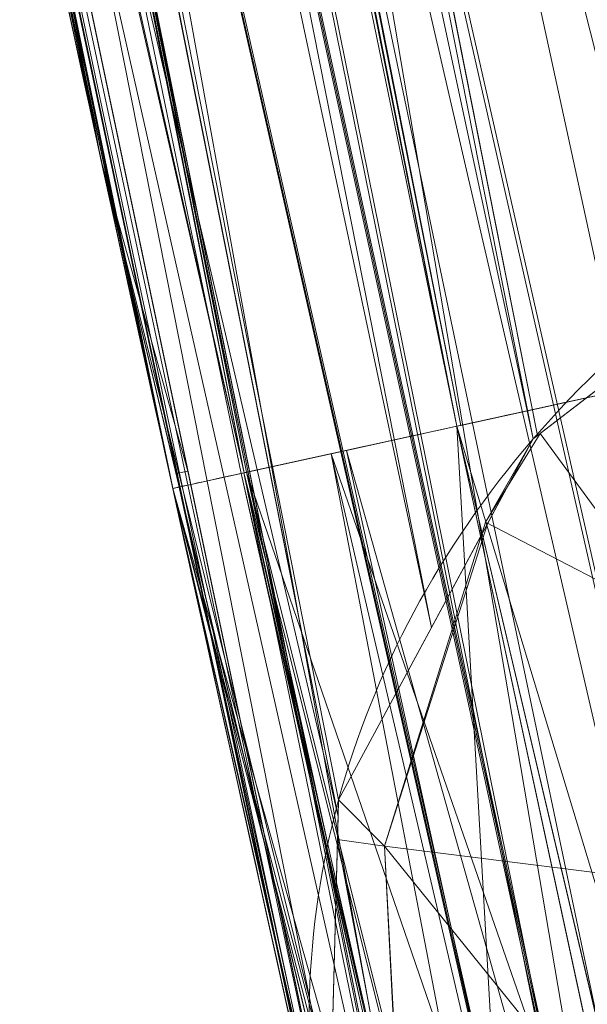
# Model space of a CAD drawing. Header units: millimetres. Extents: x -72 to 72, y -145 to 145.
# Tile 138 of 256: x -56.213 to -56.049, y -12.451 to -12.166. Entities that reach past the tile are written whole.
import ezdxf

# ---------------------------------------------------------------- set-up
doc = ezdxf.new("R2010")
doc.units = ezdxf.units.MM
doc.layers.add('1', color=7, linetype='CONTINUOUS')

msp = doc.modelspace()

# ---------------------------------------------------------------- linework, layer by layer
at = {"layer": '1', "color": 163, "linetype": 'Continuous', "lineweight": 13, "extrusion": (0, 0, -1)}
for centre, radius in [((0, 2.781752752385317e-14, 144.004626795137), 61.0180546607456), ((-5.6843418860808e-14, -1.73472347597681e-14, 147), 60.9142135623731), ((3.46944695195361e-15, 0, 145), 60), ((-5.6843418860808e-14, -1.73472347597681e-14, 146), 59.50000000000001), ((0, -8.448341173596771e-14, 124.369789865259), 56.3952855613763)]:
    msp.add_circle(centre, radius, dxfattribs=at)
at = {"layer": '1', "color": 163, "linetype": 'Continuous', "lineweight": 13}
for centre, radius in [((0, -2.03130073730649e-13, -145), 60.4433756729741), ((5.6843418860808e-14, -1.73472347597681e-14, -146.707106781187), 60.20710678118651), ((-3.46944695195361e-15, 0, -146), 60)]:
    msp.add_circle(centre, radius, dxfattribs=at)
msp.add_arc((0, 1.973953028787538e-14, -142.505083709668), 63.56377365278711, 189.6208549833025, 222.2786899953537, dxfattribs=at)
at = {"layer": '1', "color": 163, "linetype": 'Continuous', "lineweight": 13, "extrusion": (0.105306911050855, -0.47263336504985, -0.8749446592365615)}
msp.add_arc((-57.20000000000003, -15.41882245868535, 27.86034200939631), 0.3, 179.9999999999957, 279.020010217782, dxfattribs=at)
at = {"layer": '1', "color": 163, "linetype": 'Continuous', "lineweight": 13, "extrusion": (0.2139366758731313, -0.9768475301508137, 3.942854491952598e-05)}
msp.add_arc((-57.19999881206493, 0.2105319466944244, 0.0001013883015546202), 0.3, 92.0469271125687, 179.9999999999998, dxfattribs=at)
at = {"layer": '1', "color": 163, "linetype": 'Continuous', "lineweight": 13, "extrusion": (-0.2139366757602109, 0.9768475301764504, 3.940607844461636e-05)}
msp.add_arc((57.19999881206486, -0.2105319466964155, -0.0001013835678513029), 0.3, 272.0469276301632, 0, dxfattribs=at)
at = {"layer": '1', "color": 163, "linetype": 'Continuous', "lineweight": 13, "extrusion": (-0.2139366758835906, 0.9768475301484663, -3.942995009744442e-05)}
msp.add_arc((57.19999881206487, 5.789479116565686, -0.0003213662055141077), 0.3, 7.898992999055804e-19, 87.95307216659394, dxfattribs=at)
at = {"layer": '1', "color": 163, "linetype": 'Continuous', "lineweight": 13, "extrusion": (-0.213936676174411, 0.9768475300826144, 3.948342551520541e-05)}
msp.add_arc((57.19999881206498, 5.368415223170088, 0.0001188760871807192), 0.3, 272.0469276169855, 0, dxfattribs=at)
at = {"layer": '1', "color": 163, "linetype": 'Continuous', "lineweight": 13}
for points, knots in [([(-56.0092195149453, 7.430836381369, -40.1881047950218), (-56.38767568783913, 4.578259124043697, -40.18600039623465), (-56.64075283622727, 0.1337488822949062, -40.18517426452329), (-56.24041456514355, -6.020940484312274, -40.18873368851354), (-55.54351012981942, -10.71621283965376, -40.19373372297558), (-54.41900416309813, -15.45484477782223, -40.20106422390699), (-52.84662861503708, -20.19210887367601, -40.21072519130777), (-50.80930273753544, -24.8840909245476, -40.2227166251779), (-48.29613211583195, -29.47758556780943, -40.23703852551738), (-45.29549098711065, -33.91822466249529, -40.25369089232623), (-41.8019172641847, -38.14185204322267, -40.27267372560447), (-37.82569878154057, -42.09225020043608, -40.29398702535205), (-33.38333123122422, -45.70420284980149, -40.31763079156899), (-28.49088723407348, -48.91009564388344, -40.34360502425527), (-21.41016006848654, -52.54962415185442, -40.38134462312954), (-15.5376816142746, -54.48108172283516, -40.41314502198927), (-11.445770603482, -55.3284003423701, -40.43589893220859)], [0, 0, 0, 0, 0.125, 0.1875, 0.25, 0.3125, 0.375, 0.4375, 0.5, 0.5625, 0.625, 0.6875, 0.75, 0.8125, 0.875, 1, 1, 1, 1]), ([(-55.79206164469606, 7.398561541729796, -43.18008904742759), (-56.02458079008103, 5.645469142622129, -43.17850631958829), (-56.32216527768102, 2.145282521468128, -43.17631762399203), (-56.2774919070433, -3.083071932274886, -43.17589833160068), (-55.74469622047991, -8.317168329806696, -43.17832533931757), (-54.72088675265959, -13.50770784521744, -43.18361554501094), (-53.47375240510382, -17.70598476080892, -43.19032117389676), (-52.24993602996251, -20.97159237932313, -43.1970039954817), (-51.21943771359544, -23.37545791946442, -43.20267281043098), (-50.07211843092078, -25.74001208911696, -43.20902270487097), (-48.38893654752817, -28.83185243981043, -43.21838366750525), (-46.01474015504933, -32.54916112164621, -43.23166013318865), (-42.79579392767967, -36.67874397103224, -43.24974804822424), (-39.80590965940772, -39.8550863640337, -43.26661311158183), (-37.22554922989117, -42.23774127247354, -43.28120343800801), (-35.20249638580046, -43.93723232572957, -43.29265772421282), (-33.10278230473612, -45.54055131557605, -43.30455868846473), (-30.93842460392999, -47.03880768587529, -43.31683624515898), (-28.72004833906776, -48.42495516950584, -43.32942842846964), (-25.67962645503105, -50.13475593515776, -43.34669906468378), (-22.51737436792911, -51.63244938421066, -43.36467929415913), (-19.23182754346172, -52.91446779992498, -43.3833775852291), (-15.89144214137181, -54.03891938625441, -43.40239509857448), (-13.34178061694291, -54.70350458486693, -43.41691632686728), (-11.6398303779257, -55.06359028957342, -43.42660953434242)], [0, 0, 0, 0, 0.0625, 0.125, 0.1875, 0.25, 0.3125, 0.34375, 0.375, 0.40625, 0.4375, 0.5, 0.5625, 0.625, 0.65625, 0.6875, 0.71875, 0.75, 0.78125, 0.8125, 0.875, 0.90625, 0.9375, 1, 1, 1, 1]), ([(-56.50000000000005, -4.895578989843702e-16, -15.81462433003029), (-56.49999999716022, -0.967056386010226, -15.8120534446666), (-56.45043392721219, -2.918040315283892, -15.80691167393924), (-56.14086936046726, -6.892608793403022, -15.79662813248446), (-55.33779639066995, -11.96000647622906, -15.78377370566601), (-53.65336816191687, -18.09517495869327, -15.76834839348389), (-51.21658996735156, -24.15893938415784, -15.75292308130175), (-48.02467232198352, -30.0154777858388, -15.73749776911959), (-44.10762326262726, -35.52636955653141, -15.72207245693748), (-39.52881410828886, -40.56063158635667, -15.70664714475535), (-36.0977595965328, -43.52332059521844, -15.69636360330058), (-34.30725113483, -44.89167162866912, -15.6912218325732)], [0, 0, 0, 0, 0.0625, 0.125, 0.25, 0.375, 0.5, 0.625, 0.75, 0.875, 1, 1, 1, 1]), ([(-55.8414248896, -12.1763711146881, -31.985875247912), (-55.9303429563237, -11.7772756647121, -31.2470651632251), (-56.0148213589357, -11.3779500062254, -30.5078318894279), (-56.1825081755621, -10.5413332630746, -28.9590886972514), (-56.264852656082, -10.1039901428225, -28.1494829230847), (-56.34197740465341, -9.66644520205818, -27.3395064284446)], [0, 0, 0, 0, 0.477542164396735, 0.477542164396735, 1, 1, 1, 1]), ([(-56.3617853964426, -9.818594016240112, 10.5102567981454), (-56.30599906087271, -10.1388887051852, 10.5102666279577), (-56.2474804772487, -10.4587195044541, 10.5102770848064), (-56.0680374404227, -11.3943333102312, 10.510309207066), (-55.9396766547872, -12.0087885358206, 10.5103320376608), (-55.66285526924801, -13.232960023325, 10.5103807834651), (-55.5143530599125, -13.8428408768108, 10.5104068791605), (-55.3558791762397, -14.4500521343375, 10.5104355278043), (-55.3558741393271, -14.4500714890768, 10.5104355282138), (-55.3558690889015, -14.450090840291, 10.5104355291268)], [0, 0, 0, 0, 0.205725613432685, 0.205725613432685, 0.602862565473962, 0.602862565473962, 0.999987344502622, 0.999987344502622, 1, 1, 1, 1]), ([(-55.8861275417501, -12.2395494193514, 5.06860665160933), (-55.8861318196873, -12.2395298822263, 5.068606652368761), (-55.8861360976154, -12.2395103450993, 5.068606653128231), (-55.974749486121, -11.8348153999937, 5.06862238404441), (-56.058969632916, -11.4291539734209, 5.06863719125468), (-56.2173997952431, -10.6221164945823, 5.0686650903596), (-56.2917466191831, -10.2207185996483, 5.06867816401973), (-56.3617853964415, -9.8185940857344, 5.06869041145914)], [0, 0, 0, 0, 2.43172753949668e-05, 2.43172753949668e-05, 0.503711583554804, 0.503711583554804, 1, 1, 1, 1]), ([(-55.6356723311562, -14.523145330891, 10.2106306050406), (-55.7949781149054, -13.9128715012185, 10.2106008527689), (-55.94426428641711, -13.2998938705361, 10.210573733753), (-56.2225419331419, -12.0695239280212, 10.2105230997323), (-56.3515758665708, -11.4519662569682, 10.2104994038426), (-56.5319599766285, -10.5116264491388, 10.2104660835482), (-56.5907855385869, -10.1901793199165, 10.2104552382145), (-56.6468644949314, -9.86826577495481, 10.2104450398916)], [0, 0, 0, 0, 0.397137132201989, 0.397137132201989, 0.79427391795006, 0.79427391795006, 1, 1, 1, 1]), ([(-56.6468644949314, -9.86826577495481, 5.36850216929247), (-56.5764583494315, -10.2724225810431, 5.36848945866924), (-56.5017215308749, -10.6758488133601, 5.36847589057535), (-56.34245656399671, -11.4869824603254, 5.3684469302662), (-56.2577904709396, -11.8947117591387, 5.36843155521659), (-56.16871194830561, -12.3014495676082, 5.36841522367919)], [0, 0, 0, 0, 0.496289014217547, 0.496289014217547, 1, 1, 1, 1]), ([(-56.6269525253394, -9.981895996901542, -27.1962377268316), (-56.6242342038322, -9.99731694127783, -27.2246358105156), (-56.6215094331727, -10.0127376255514, -27.2530334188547), (-56.5436119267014, -10.4525453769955, -28.0629514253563), (-56.4635587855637, -10.8767410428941, -28.8441220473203), (-56.2980803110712, -11.7023038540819, -30.3644291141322), (-56.2131587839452, -12.103706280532, -31.1036302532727), (-56.123774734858, -12.5048754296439, -31.8424047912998)], [0, 0, 0, 0, 0.0183179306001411, 0.0183179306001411, 0.522455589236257, 0.522455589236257, 1, 1, 1, 1]), ([(-56.3247321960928, -10.0290087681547, 0.51026323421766), (-56.3247286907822, -10.0290284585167, 0.510263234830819), (-56.3247251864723, -10.0290481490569, 0.5102632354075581), (-56.2917955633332, -10.2140224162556, 0.510268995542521), (-56.2579580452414, -10.398817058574, 0.510274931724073), (-56.1884610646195, -10.7680792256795, 0.5102871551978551), (-56.15280069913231, -10.9525512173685, 0.510293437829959), (-56.04315626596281, -11.5051278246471, 0.510312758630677), (-55.9664512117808, -11.8727133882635, 0.510326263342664), (-55.8861360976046, -12.2395103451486, 0.5103405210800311), (-55.8861318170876, -12.2395298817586, 0.51034052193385), (-55.8861275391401, -12.2395494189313, 0.510340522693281)], [0, 0, 0, 0, 2.66217371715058e-05, 2.66217371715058e-05, 0.250087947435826, 0.250087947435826, 0.500175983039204, 0.500175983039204, 0.99997337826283, 0.99997337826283, 1, 1, 1, 1]), ([(-55.88612754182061, -12.2395494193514, -0.510340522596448), (-55.8861318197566, -12.2395298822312, -0.510340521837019), (-55.8861360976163, -12.2395103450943, -0.510340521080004), (-55.9263233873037, -12.0559760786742, -0.510333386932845), (-55.9656032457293, -11.8722612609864, -0.510326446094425), (-56.0423551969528, -11.5044386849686, -0.510312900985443), (-56.07982802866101, -11.320326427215, -0.5103062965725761), (-56.1894645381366, -10.7677482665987, -0.510286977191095), (-56.2589146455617, -10.3987230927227, -0.510274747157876), (-56.3247251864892, -10.0290481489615, -0.510263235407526), (-56.3247286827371, -10.0290284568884, -0.510263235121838), (-56.32473218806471, -10.029008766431, -0.510263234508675)], [0, 0, 0, 0, 2.66217368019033e-05, 2.66217368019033e-05, 0.25008796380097, 0.25008796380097, 0.500175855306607, 0.500175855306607, 0.999973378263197, 0.999973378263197, 1, 1, 1, 1]), ([(-56.6096169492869, -10.0797437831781, -0.210451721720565), (-56.5434616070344, -10.4512869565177, -0.210463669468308), (-56.4736436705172, -10.8221965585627, -0.210476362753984), (-56.3634281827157, -11.3775856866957, -0.210496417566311), (-56.3257588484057, -11.5626276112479, -0.210503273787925), (-56.24860031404, -11.9323269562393, -0.210517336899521), (-56.2091101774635, -12.1169888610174, -0.210524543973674), (-56.1687119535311, -12.3014495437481, -0.210531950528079)], [0, 0, 0, 0, 0.499824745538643, 0.499824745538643, 0.749912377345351, 0.749912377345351, 1, 1, 1, 1]), ([(-56.1687119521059, -12.3014495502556, 0.210531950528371), (-56.24944863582, -11.9328010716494, 0.210517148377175), (-56.3265602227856, -11.5633399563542, 0.210503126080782), (-56.4367835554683, -11.0079529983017, 0.210483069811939), (-56.4726309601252, -10.8225491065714, 0.210476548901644), (-56.5424962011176, -10.4514014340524, 0.210463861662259), (-56.5765147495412, -10.2656531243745, 0.21045770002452), (-56.6096169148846, -10.0797439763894, 0.210451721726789)], [0, 0, 0, 0, 0.499823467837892, 0.499823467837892, 0.749911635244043, 0.749911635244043, 1, 1, 1, 1]), ([(-56.1192458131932, -12.5251846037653, -28.055388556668), (-56.2098262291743, -12.1193379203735, -27.293437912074), (-56.2958366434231, -11.7132605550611, -26.5310532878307), (-56.4580862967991, -10.9042741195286, -25.01223075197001), (-56.534406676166, -10.5013575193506, -24.2557787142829), (-56.6063148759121, -10.0982729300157, -23.4990100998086)], [0, 0, 0, 0, 0.502198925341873, 0.502198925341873, 1, 1, 1, 1]), ([(-56.3214474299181, -10.3109203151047, -23.3594098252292), (-56.2499146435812, -10.7119172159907, -24.1162076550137), (-56.1739925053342, -11.112748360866, -24.8726914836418), (-56.0125893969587, -11.9175478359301, -26.3915783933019), (-55.9270277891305, -12.3215235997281, -27.1539954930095), (-55.8369195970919, -12.7252717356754, -27.9159821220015)], [0, 0, 0, 0, 0.497802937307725, 0.497802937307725, 1, 1, 1, 1]), ([(-56.17449409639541, -10.8390903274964, 6.08923676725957), (-56.1668943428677, -10.8784838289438, 6.08923810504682), (-56.1592531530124, -10.9178693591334, 6.08923945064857), (-56.1237083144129, -11.1000556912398, 6.08924571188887), (-56.0953011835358, -11.2427593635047, 6.08925072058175), (-56.0373997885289, -11.5279438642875, 6.0892609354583), (-56.0079051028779, -11.6704267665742, 6.08926614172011), (-55.94783449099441, -11.9551418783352, 6.08927675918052), (-55.9172582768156, -12.0973761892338, 6.08928217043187), (-55.8861360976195, -12.2395103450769, 6.08928769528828), (-55.88613182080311, -12.2395298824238, 6.08928769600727), (-55.88612754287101, -12.2395494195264, 6.0892876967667)], [0, 0, 0, 0, 0.084174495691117, 0.084174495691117, 0.389449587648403, 0.389449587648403, 0.694724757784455, 0.694724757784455, 0.999958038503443, 0.999958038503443, 1, 1, 1, 1]), ([(-55.355869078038, -14.4500908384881, 9.4895644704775), (-55.3558741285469, -14.450071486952, 9.4895644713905), (-55.3558791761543, -14.4500521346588, 9.489564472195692), (-55.4964356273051, -13.9114935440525, 9.48958988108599), (-55.6291457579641, -13.3708465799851, 9.489613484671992), (-55.8787068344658, -12.2860059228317, 9.48965778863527), (-55.99558627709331, -11.7416973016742, 9.48967858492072), (-56.1282027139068, -11.0770101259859, 9.48970216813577), (-56.1515374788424, -10.9580864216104, 9.48970631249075), (-56.1744940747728, -10.8390903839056, 9.48971037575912)], [0, 0, 0, 0, 1.62025511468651e-05, 1.62025511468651e-05, 0.450915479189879, 0.450915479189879, 0.901830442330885, 0.901830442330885, 1, 1, 1, 1]), ([(-56.1687119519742, -12.3014495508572, 5.78947912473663), (-56.1999974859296, -12.1585979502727, 5.78947338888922), (-56.2307383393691, -12.0156259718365, 5.789467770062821), (-56.2911281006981, -11.7294537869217, 5.78945674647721), (-56.32077744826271, -11.5862514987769, 5.78945134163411), (-56.3789824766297, -11.299626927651, 5.78944073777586), (-56.4075385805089, -11.1562025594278, 5.789435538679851), (-56.4432698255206, -10.9730960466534, 5.78942903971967), (-56.4509510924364, -10.9335115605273, 5.78942764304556), (-56.4585907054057, -10.893919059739, 5.78942625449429)], [0, 0, 0, 0, 0.305275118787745, 0.305275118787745, 0.610550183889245, 0.610550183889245, 0.91582540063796, 0.91582540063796, 1, 1, 1, 1]), ([(-56.4585906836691, -10.89391917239, 9.78952088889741), (-56.4355136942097, -11.0135162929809, 9.789516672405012), (-56.4120565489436, -11.1330406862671, 9.78951237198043), (-56.2787447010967, -11.8010844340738, 9.78948789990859), (-56.1612523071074, -12.3481410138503, 9.78946631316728), (-55.9103778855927, -13.4384762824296, 9.78942030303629), (-55.7769666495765, -13.9818704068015, 9.78939578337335), (-55.6356723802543, -14.5231451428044, 9.78936939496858)], [0, 0, 0, 0, 0.0981696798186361, 0.0981696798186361, 0.549084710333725, 0.549084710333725, 1, 1, 1, 1]), ([(-55.5799892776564, -14.7348089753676, 3.36842169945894), (-55.57998927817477, -14.73480897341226, 3.44896475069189), (-55.58213822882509, -14.72671483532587, 3.610062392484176), (-55.59504974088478, -14.67792821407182, 3.928739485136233), (-55.62711874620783, -14.55628056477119, 4.313528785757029), (-55.68686239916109, -14.3265224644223, 4.737097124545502), (-55.76506072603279, -14.01960889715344, 5.105300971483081), (-55.85726847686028, -13.64806441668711, 5.403934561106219), (-55.958544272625, -13.22732468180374, 5.624153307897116), (-56.06394974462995, -12.77323273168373, 5.759072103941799), (-56.13424524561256, -12.45882653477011, 5.78948544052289), (-56.16871195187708, -12.3014495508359, 5.78947912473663)], [0, 0, 0, 0, 0.0625, 0.125, 0.25, 0.375, 0.5, 0.625, 0.75, 0.875, 1, 1, 1, 1])]:
    msp.add_open_spline(points, degree=3, knots=knots, dxfattribs=at)
for points in [[(-56.16871195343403, -12.30144954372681, -0.210531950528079), (-56.13424677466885, -12.45881955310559, -0.2105382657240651), (-56.06393706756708, -12.7732880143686, -0.180447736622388), (-55.95849214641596, -13.2275418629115, -0.04594535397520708), (-55.85730076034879, -13.64793291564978, 0.1749594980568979), (-55.76511267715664, -14.0194006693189, 0.4737531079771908), (-55.68686450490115, -14.3265154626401, 0.8417527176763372), (-55.62693945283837, -14.55691206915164, 1.265050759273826), (-55.58895324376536, -14.70116429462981, 1.72744352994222), (-55.57998927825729, -14.734808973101, 2.04937074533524), (-55.57998927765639, -14.7348089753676, 2.210525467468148)], [(-55.69048998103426, -14.31150069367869, 2.210525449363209), (-55.69048998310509, -14.31150068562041, 2.077375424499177), (-55.69661498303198, -14.28779279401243, 1.810386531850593), (-55.72572088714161, -14.17394982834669, 1.426030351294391), (-55.77520970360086, -13.97833214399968, 1.078502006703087), (-55.8394202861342, -13.71997054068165, 0.7776281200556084), (-55.91347123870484, -13.4153084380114, 0.526864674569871), (-55.99550015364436, -13.06912800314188, 0.3403165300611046), (-56.08217653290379, -12.69206884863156, 0.2328175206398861), (-56.14022436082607, -12.43152554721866, 0.2105371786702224), (-56.16871195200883, -12.30144955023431, 0.2105319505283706)], [(-56.1687119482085, -12.3014495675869, 5.36841522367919), (-56.14022396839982, -12.43152733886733, 5.368409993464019), (-56.08217565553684, -12.6920727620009, 5.34612139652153), (-55.99549911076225, -13.06913242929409, 5.238605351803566), (-55.91346903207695, -13.41531781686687, 5.05206129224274), (-55.83940895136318, -13.72001696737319, 4.801338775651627), (-55.77518902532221, -13.97841473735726, 4.500489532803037), (-55.72570426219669, -14.1740149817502, 4.152941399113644), (-55.69661023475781, -14.28781123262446, 3.768566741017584), (-55.69048998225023, -14.31150068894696, 3.50157280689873), (-55.69048998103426, -14.3115006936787, 3.36842170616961)]]:
    msp.add_open_spline(points, degree=3, dxfattribs=at)
for points in [[(-56.89024180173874, 41.52245447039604, -163.0000025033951), (-52.44118720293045, 40.07687047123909, -163.0000025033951), (-55.84102869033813, -40.98785668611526, -163.0000025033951), (-62.30000033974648, 2.306488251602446e-14, -163.0000025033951)], [(-64.80000168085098, 5.467848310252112e-15, -146.9999998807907), (-70.21337002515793, -46.85711488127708, -146.9999998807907), (-58.95090475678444, -45.68128287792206, -146.9999998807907), (-56.01524189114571, -43.03799942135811, -146.9999998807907)], [(-55.64790219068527, -24.7760433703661, -146.9999998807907), (-60.91421470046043, -1.734723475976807e-14, -146.9999998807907), (-64.80000168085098, 5.467848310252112e-15, -146.9999998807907), (-56.01524189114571, -43.03799942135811, -146.9999998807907)], [(-62.30000033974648, 2.306488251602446e-14, -163.0000025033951), (-55.84102869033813, -40.98785668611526, -163.0000025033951), (-59.62562188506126, -43.73752325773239, -163.0000025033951)], [(-57.48506635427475, -18.67802999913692, -144.9999958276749), (-60.11226028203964, -6.318053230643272, -144.9999958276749), (-59.99999865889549, 0, -144.9999958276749), (-54.8127256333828, -24.40419793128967, -144.9999958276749)], [(-58.68885666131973, -12.47470173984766, -145.9999978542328), (-59.99999865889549, 7.347880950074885e-15, -145.9999978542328), (-59.50000137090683, -1.734723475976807e-14, -145.9999978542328), (-54.35595288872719, -24.20083060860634, -145.9999978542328)], [(-56.24181032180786, -5.365746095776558, -22.88472279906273), (-55.11743575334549, -12.42248341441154, -15.78262820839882), (-56.49749934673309, 7.885715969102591e-07, -15.81462472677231)], [(-51.48215219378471, -16.72756485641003, -123.8834485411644), (-54.13153767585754, -7.864786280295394e-14, -123.8834485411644), (-56.3952848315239, -7.767609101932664e-14, -124.3697926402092), (-53.63510549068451, -17.42710173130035, -124.3697926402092)], [(-56.27178400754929, -5.040970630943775, -40.18835723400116), (-56.07477203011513, -4.807965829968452, -43.17685589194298), (-54.33730408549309, -13.60801607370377, -43.18582639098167)], [(-51.38519778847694, -12.16170284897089, -59.45028364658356), (-54.47616055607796, -12.90471851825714, -43.18511113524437), (-56.07477203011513, -4.807965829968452, -43.17685589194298)], [(-54.33730408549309, -13.60801607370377, -43.18582639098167), (-54.59417030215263, -13.67709878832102, -40.1996448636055), (-56.27178400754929, -5.040970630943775, -40.18835723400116)], [(-55.16273528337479, -12.21966464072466, -32.4372909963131), (-56.27178400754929, -5.040970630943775, -40.18835723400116), (-54.59772050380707, -13.65883089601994, -40.19961878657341)], [(-55.16273528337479, -12.21966464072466, -32.4372909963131), (-55.21120131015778, -11.99872698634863, -32.32570737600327), (-56.27178400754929, -5.040970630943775, -40.18835723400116)], [(-56.24181032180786, -5.365746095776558, -22.88472279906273), (-56.22386187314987, -5.578945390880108, -22.92514778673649), (-55.11743575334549, -12.42248341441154, -15.78262820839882)], [(-56.22386187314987, -5.578945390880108, -22.92514778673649), (-56.20298534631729, -5.785536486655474, -23.06053973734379), (-55.11743575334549, -12.42248341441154, -15.78262820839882)], [(-56.02574348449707, -7.305010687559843, -22.93330803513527), (-55.11743575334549, -12.42248341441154, -15.78262820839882), (-56.20298534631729, -5.785536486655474, -23.06053973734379)], [(-56.46350607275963, -9.698244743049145, -27.33390033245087), (-56.45572021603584, -9.696207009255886, -27.33425982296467), (-55.95709383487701, -12.20844779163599, -31.98247030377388)], [(-56.10616877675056, -10.92206314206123, -29.66389432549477), (-55.95709383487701, -12.20844779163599, -31.98247030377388), (-56.45572021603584, -9.696207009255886, -27.33425982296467)], [(-56.01019784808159, -12.24531233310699, -31.96894749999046), (-56.50816112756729, -9.73116047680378, -27.320371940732), (-56.46350607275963, -9.698244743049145, -27.33390033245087)], [(-55.95709383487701, -12.20844779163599, -31.98247030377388), (-55.96530809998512, -12.2107258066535, -31.98222815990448), (-56.46350607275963, -9.698244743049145, -27.33390033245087)], [(-55.96530809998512, -12.2107258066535, -31.98222815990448), (-56.01019784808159, -12.24531233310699, -31.96894749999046), (-56.46350607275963, -9.698244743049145, -27.33390033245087)], [(-56.56060576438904, -9.769815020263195, -27.30448544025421), (-56.50816112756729, -9.73116047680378, -27.320371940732), (-56.01019784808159, -12.24531233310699, -31.96894749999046)], [(-56.59196153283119, -9.822999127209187, -27.27874182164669), (-56.56184256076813, -9.770726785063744, -27.30410918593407), (-56.06450140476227, -12.28715013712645, -31.9528840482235)], [(-56.56184256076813, -9.770726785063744, -27.30410918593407), (-56.56060576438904, -9.769815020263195, -27.30448544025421), (-56.06324970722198, -12.28618528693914, -31.95325285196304)], [(-56.06324970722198, -12.28618528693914, -31.95325285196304), (-56.06450140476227, -12.28715013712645, -31.9528840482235), (-56.56184256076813, -9.770726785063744, -27.30410918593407)], [(-56.01019784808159, -12.24531233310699, -31.96894749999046), (-56.06324970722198, -12.28618528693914, -31.95325285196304), (-56.56060576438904, -9.769815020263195, -27.30448544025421)], [(-55.53851276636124, -9.792938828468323, -124.3697926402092), (-63.04597854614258, -11.36612799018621, -124.5216652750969), (-63.58210742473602, -22.15305902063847, -124.5606690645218)], [(-63.58210742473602, -22.15305902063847, -124.5606690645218), (-48.8397516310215, -28.19764241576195, -124.3697926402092), (-55.53851276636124, -9.792938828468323, -124.3697926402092)], [(-56.61971494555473, -9.871158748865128, -27.25536748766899), (-56.59196153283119, -9.822999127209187, -27.27874182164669), (-56.09387159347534, -12.34166882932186, -31.9269672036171)], [(-56.06450140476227, -12.28715013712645, -31.9528840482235), (-56.09387159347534, -12.34166882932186, -31.9269672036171), (-56.59196153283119, -9.822999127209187, -27.27874182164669)], [(-56.47163465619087, -9.837730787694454, 5.09448628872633), (-56.46549910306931, -9.83666256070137, 5.093045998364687), (-55.98894134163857, -12.2620677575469, 5.092985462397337), (-55.99502101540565, -12.26339861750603, 5.094426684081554)], [(-55.46369776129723, -14.4782392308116, 10.48458833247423), (-55.45962229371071, -14.47717659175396, 10.48556435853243), (-56.46748095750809, -9.837007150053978, 10.48543676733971), (-56.47163465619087, -9.837730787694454, 10.48446074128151)], [(-55.90679123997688, -12.14480027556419, 10.5103375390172), (-56.46748095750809, -9.837007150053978, 10.48543676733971), (-55.45962229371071, -14.47717659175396, 10.48556435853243)], [(-55.98894134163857, -12.2620677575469, 5.092985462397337), (-56.46549910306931, -9.83666256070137, 5.093045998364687), (-56.13700672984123, -11.03163603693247, 5.068650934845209)], [(-56.47163465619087, -9.837730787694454, 10.48446074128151), (-56.56396970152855, -9.853818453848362, 10.41878666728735), (-55.46369776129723, -14.4782392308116, 10.48458833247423)], [(-56.56281858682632, -9.85361821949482, 5.159341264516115), (-56.47163465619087, -9.837730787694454, 5.09448628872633), (-55.99502101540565, -12.26339861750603, 5.094426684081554)], [(-55.55432289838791, -14.5018994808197, 10.41890308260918), (-56.56396970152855, -9.853818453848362, 10.41878666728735), (-56.6253587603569, -9.864515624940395, 10.32279059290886)], [(-56.6253587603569, -9.864515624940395, 5.25615643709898), (-56.56396970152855, -9.853818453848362, 5.160160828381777), (-56.08654767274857, -12.2834462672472, 5.160105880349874), (-56.14739656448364, -12.29677628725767, 5.256090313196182)], [(-56.56396970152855, -9.853818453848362, 5.160160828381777), (-56.56281858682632, -9.85361821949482, 5.159341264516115), (-56.08540773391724, -12.2831966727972, 5.1592867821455), (-56.08654767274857, -12.2834462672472, 5.160105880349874)], [(-56.56396970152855, -9.853818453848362, 10.41878666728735), (-55.55432289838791, -14.5018994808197, 10.41890308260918), (-55.46369776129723, -14.4782392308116, 10.48458833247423)], [(-55.99502101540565, -12.26339861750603, 5.094426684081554), (-56.08540773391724, -12.2831966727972, 5.1592867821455), (-56.56281858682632, -9.85361821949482, 5.159341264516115)], [(-56.62617087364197, -9.864657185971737, 10.31854283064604), (-56.64686486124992, -9.868266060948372, 10.21044515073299), (-56.18948489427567, -12.20622006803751, 10.21052896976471)], [(-56.6253587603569, -9.864515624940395, 10.32279059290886), (-56.62617087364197, -9.864657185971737, 10.31854283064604), (-55.61456829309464, -14.51763045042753, 10.3229321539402)], [(-55.61536550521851, -14.51783906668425, 10.31868997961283), (-56.62617087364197, -9.864657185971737, 10.31854283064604), (-56.18948489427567, -12.20622006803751, 10.21052896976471)], [(-56.62617087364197, -9.864657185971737, 10.31854283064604), (-55.61536550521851, -14.51783906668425, 10.31868997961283), (-55.61456829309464, -14.51763045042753, 10.3229321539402)], [(-56.14739656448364, -12.29677628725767, 5.256090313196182), (-56.62604421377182, -9.864634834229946, 5.259728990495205), (-56.6253587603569, -9.864515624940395, 5.25615643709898)], [(-56.42090737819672, -11.08743529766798, 5.368461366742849), (-56.62604421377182, -9.864634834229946, 5.259728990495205), (-56.14807456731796, -12.29692529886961, 5.259660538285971)], [(-56.14739656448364, -12.29677628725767, 5.256090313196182), (-56.14807456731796, -12.29692529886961, 5.259660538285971), (-56.62604421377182, -9.864634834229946, 5.259728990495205)], [(-56.6253587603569, -9.864515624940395, 10.32279059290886), (-55.61456829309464, -14.51763045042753, 10.3229321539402), (-55.55432289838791, -14.5018994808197, 10.41890308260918)], [(-56.18948489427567, -12.20622006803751, 10.21052896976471), (-56.64686486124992, -9.868266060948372, 10.21044515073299), (-56.45858868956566, -10.89391857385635, 9.789520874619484)], [(-56.12089857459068, -12.3963849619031, -31.90066292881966), (-56.62000179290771, -9.875590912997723, -27.25300192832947), (-56.61971494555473, -9.871158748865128, -27.25536748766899)], [(-56.09387159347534, -12.34166882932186, -31.9269672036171), (-56.12076818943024, -12.39159889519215, -31.9032333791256), (-56.61971494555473, -9.871158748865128, -27.25536748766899)], [(-56.12076818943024, -12.39159889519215, -31.9032333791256), (-56.12089857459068, -12.3963849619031, -31.90066292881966), (-56.61971494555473, -9.871158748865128, -27.25536748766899)], [(-56.62000179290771, -9.875590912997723, -27.25300192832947), (-56.12089857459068, -12.3963849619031, -31.90066292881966), (-56.38990551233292, -11.24405022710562, -29.52053584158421)], [(-55.99502101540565, -12.26339861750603, 0.4845205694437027), (-55.98894134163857, -12.2620677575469, 0.4859617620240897), (-56.42837658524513, -10.04746370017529, 0.4859058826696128), (-56.4345046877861, -10.04855521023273, 0.4844655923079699)], [(-56.4345046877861, -10.04855521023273, -0.4844655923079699), (-56.42837658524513, -10.04746370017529, -0.4859058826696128), (-55.98894134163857, -12.2620677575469, -0.4859617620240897), (-55.99502101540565, -12.26339861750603, -0.4845205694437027)], [(-56.14140257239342, -11.00922934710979, 0.5102954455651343), (-56.42837658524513, -10.04746370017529, 0.4859058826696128), (-55.98894134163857, -12.2620677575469, 0.4859617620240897)], [(-55.98894134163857, -12.2620677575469, -0.4859617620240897), (-56.42837658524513, -10.04746370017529, -0.4859058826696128), (-56.11631646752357, -11.13642938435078, -0.5102998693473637)], [(-56.4345046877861, -10.04855521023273, 0.4844655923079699), (-56.52562901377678, -10.06478257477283, 0.4196100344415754), (-56.08540773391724, -12.2831966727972, 0.4196605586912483), (-55.99502101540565, -12.26339861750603, 0.4845205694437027)], [(-55.99502101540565, -12.26339861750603, -0.4845205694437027), (-56.08540773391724, -12.2831966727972, -0.4196605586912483), (-56.52562901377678, -10.06478257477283, -0.419610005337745), (-56.4345046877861, -10.04855521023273, -0.4844655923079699)], [(-56.14739656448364, -12.29677628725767, 0.3228569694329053), (-56.08654767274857, -12.2834462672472, 0.418841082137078), (-56.526780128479, -10.06498746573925, 0.4187905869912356), (-56.58812448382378, -10.07591374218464, 0.3227959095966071)], [(-56.58812448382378, -10.07591374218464, -0.3227959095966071), (-56.526780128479, -10.06498746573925, -0.4187905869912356), (-56.08654767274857, -12.2834462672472, -0.418841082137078), (-56.14739656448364, -12.29677628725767, -0.3228569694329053)], [(-56.08654767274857, -12.2834462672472, 0.418841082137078), (-56.08540773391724, -12.2831966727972, 0.4196605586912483), (-56.52562901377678, -10.06478257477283, 0.4196100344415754), (-56.526780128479, -10.06498746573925, 0.4187905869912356)], [(-56.526780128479, -10.06498746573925, -0.4187905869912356), (-56.52562901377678, -10.06478257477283, -0.419610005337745), (-56.08540773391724, -12.2831966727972, -0.4196605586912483), (-56.08654767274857, -12.2834462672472, -0.418841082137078)], [(-56.58812448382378, -10.07591374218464, 0.3227959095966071), (-56.58880993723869, -10.07603574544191, 0.3192233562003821), (-56.14807456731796, -12.29692529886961, 0.3192865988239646)], [(-56.14739656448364, -12.29677628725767, -0.3228569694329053), (-56.58880993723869, -10.07603574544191, -0.3192233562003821), (-56.58812448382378, -10.07591374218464, -0.3227959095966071)], [(-56.14807456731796, -12.29692529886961, 0.3192865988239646), (-56.58880993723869, -10.07603574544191, 0.3192233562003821), (-56.40010163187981, -11.19277719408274, 0.2104897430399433)], [(-56.4001053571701, -11.19275856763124, -0.2104897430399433), (-56.58880993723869, -10.07603574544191, -0.3192233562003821), (-56.14807456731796, -12.29692529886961, -0.3192865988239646)], [(-56.14739656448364, -12.29677628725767, -0.3228569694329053), (-56.14807456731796, -12.29692529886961, -0.3192865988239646), (-56.58880993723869, -10.07603574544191, -0.3192233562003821)], [(-56.58812448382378, -10.07591374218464, 0.3227959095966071), (-56.14807456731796, -12.29692529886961, 0.3192865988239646), (-56.14739656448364, -12.29677628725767, 0.3228569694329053)], [(-56.57403171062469, -10.18104981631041, -23.45209755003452), (-56.08481168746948, -12.60442193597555, -28.00933085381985), (-56.08401075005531, -12.60626222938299, -28.00826169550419)], [(-56.08481168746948, -12.60442193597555, -28.00933085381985), (-56.57403171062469, -10.18104981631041, -23.45209755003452), (-56.37624859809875, -11.31232548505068, -25.77832154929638)], [(-56.57322332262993, -10.18311735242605, -23.45092594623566), (-56.57403171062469, -10.18104981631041, -23.45209755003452), (-56.08401075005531, -12.60626222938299, -28.00826169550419)], [(-56.50923028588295, -10.25175582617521, -23.40850792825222), (-56.57322332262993, -10.18311735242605, -23.45092594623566), (-56.08401075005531, -12.60626222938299, -28.00826169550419)], [(-56.08401075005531, -12.60626222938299, -28.00826169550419), (-56.02005869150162, -12.67101150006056, -27.96638943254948), (-56.50923028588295, -10.25175582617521, -23.40850792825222)], [(-56.02005869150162, -12.67101150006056, -27.96638943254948), (-56.01900070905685, -12.67152093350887, -27.96599455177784), (-56.5081462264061, -10.25230437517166, -23.40811491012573), (-56.50923028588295, -10.25175582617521, -23.40850792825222)], [(-56.42187222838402, -10.29609795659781, -23.37675541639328), (-56.5081462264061, -10.25230437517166, -23.40811491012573), (-56.01900070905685, -12.67152093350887, -27.96599455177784)], [(-56.01900070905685, -12.67152093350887, -27.96599455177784), (-55.93451485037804, -12.71221321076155, -27.93444320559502), (-56.42187222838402, -10.29609795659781, -23.37675541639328)], [(-56.41701072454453, -10.29681600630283, -23.37591722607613), (-56.42187222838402, -10.29609795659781, -23.37675541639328), (-55.93451485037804, -12.71221321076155, -27.93444320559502)], [(-55.93451485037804, -12.71221321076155, -27.93444320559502), (-55.92995509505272, -12.71282322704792, -27.93358080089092), (-56.41701072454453, -10.29681600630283, -23.37591722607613)], [(-56.09258264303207, -11.51868421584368, -25.63880942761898), (-56.41701072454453, -10.29681600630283, -23.37591722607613), (-55.92995509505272, -12.71282322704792, -27.93358080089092)], [(-55.99108338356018, -12.26253621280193, 6.065229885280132), (-55.88612705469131, -12.23954930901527, 6.089287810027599), (-56.17449432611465, -10.83909068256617, 6.089236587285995), (-56.28000572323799, -10.85945032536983, 6.06519402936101)], [(-56.27785250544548, -10.85903495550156, 9.51407477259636), (-56.17449432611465, -10.83909068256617, 9.489710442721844), (-55.86815625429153, -12.32134085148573, 9.489655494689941)], [(-55.86815625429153, -12.32134085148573, 9.489655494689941), (-56.17449432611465, -10.83909068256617, 9.489710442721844), (-55.74240535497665, -10.85417624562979, 9.474722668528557)], [(-56.28000572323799, -10.85945032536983, 6.06519402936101), (-56.37598410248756, -10.87797246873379, 5.997755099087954), (-56.08654767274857, -12.2834462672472, 5.997788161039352), (-55.99108338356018, -12.26253621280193, 6.065229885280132)], [(-56.28396570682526, -10.86021494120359, 9.51551552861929), (-56.27785250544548, -10.85903495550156, 9.51407477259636), (-55.45768141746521, -14.47666902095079, 9.513969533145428), (-55.46369776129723, -14.4782392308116, 9.515412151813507)], [(-55.45768141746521, -14.47666902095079, 9.513969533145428), (-56.27785250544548, -10.85903495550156, 9.51407477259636), (-55.86815625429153, -12.32134085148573, 9.489655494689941)], [(-55.46369776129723, -14.4782392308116, 9.515412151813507), (-56.37483671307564, -10.87775081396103, 9.580372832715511), (-56.28396570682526, -10.86021494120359, 9.51551552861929)], [(-56.14897608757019, -12.29712273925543, 5.897712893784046), (-56.08654767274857, -12.2834462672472, 5.997788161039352), (-56.37598410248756, -10.87797246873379, 5.997755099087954), (-56.43874779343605, -10.89008618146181, 5.897670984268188)], [(-56.43716081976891, -10.88977977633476, 9.677182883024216), (-56.37598410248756, -10.87797246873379, 9.581192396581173), (-55.61456829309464, -14.51763045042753, 9.677068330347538)], [(-56.37598410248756, -10.87797246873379, 9.581192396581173), (-56.37483671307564, -10.87775081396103, 9.580372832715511), (-55.55319413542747, -14.50160425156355, 9.580276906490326), (-55.55432289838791, -14.5018994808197, 9.581096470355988)], [(-55.55432289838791, -14.5018994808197, 9.581096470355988), (-55.61456829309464, -14.51763045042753, 9.677068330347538), (-56.37598410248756, -10.87797246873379, 9.581192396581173)], [(-55.46369776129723, -14.4782392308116, 9.515412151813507), (-55.55319413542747, -14.50160425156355, 9.580276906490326), (-56.37483671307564, -10.87775081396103, 9.580372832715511)], [(-56.07649683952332, -12.71520741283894, 9.789451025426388), (-56.45859241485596, -10.89391950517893, 9.789520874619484), (-56.43784254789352, -10.88991202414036, 9.68075543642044)], [(-56.43874779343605, -10.89008618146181, 5.897670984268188), (-56.45859241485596, -10.89391950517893, 5.789426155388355), (-56.16871267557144, -12.30144966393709, 5.789479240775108), (-56.14897608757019, -12.29712273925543, 5.897712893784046)], [(-55.61456829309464, -14.51763045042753, 9.677068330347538), (-56.43784254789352, -10.88991202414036, 9.68075543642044), (-56.43716081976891, -10.88977977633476, 9.677182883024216)], [(-56.07649683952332, -12.71520741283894, 9.789451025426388), (-56.43784254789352, -10.88991202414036, 9.68075543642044), (-55.61523884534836, -14.51780553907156, 9.680635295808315)], [(-55.61456829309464, -14.51763045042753, 9.677068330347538), (-55.61523884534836, -14.51780553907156, 9.680635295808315), (-56.43784254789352, -10.88991202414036, 9.68075543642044)], [(-56.45858868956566, -10.89391857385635, 9.789520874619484), (-56.16433918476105, -12.29648943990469, 9.789466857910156), (-56.18948489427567, -12.20622006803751, 10.21052896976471)], [(-56.10616877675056, -10.92206314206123, -29.66389432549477), (-55.84142357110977, -12.17637117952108, -31.98587521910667), (-55.95709383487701, -12.20844779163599, -31.98247030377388)], [(-55.77998608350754, -10.92469412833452, -29.69254739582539), (-55.52755668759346, -12.16988917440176, -31.99688717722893), (-55.84142357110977, -12.17637117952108, -31.98587521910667), (-56.10616877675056, -10.92206314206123, -29.66389432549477)], [(-55.98894134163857, -12.2620677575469, 0.4859617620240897), (-55.91372027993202, -12.11285125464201, 0.5103356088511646), (-56.14140257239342, -11.00922934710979, 0.5102954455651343)], [(-55.70899322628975, -11.02434191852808, 5.053654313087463), (-55.45460805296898, -12.23966386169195, 5.053537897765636), (-55.88612705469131, -12.23954930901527, 5.068606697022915), (-56.13700672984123, -11.03163603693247, 5.068650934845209)], [(-56.13700672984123, -11.03163603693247, 5.068650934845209), (-55.88612705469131, -12.23954930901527, 5.068606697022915), (-55.98894134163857, -12.2620677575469, 5.092985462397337)], [(-56.14807456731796, -12.29692529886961, 5.259660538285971), (-56.16871267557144, -12.30144966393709, 5.368415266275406), (-56.42090737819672, -11.08743529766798, 5.368461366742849)], [(-56.31804838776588, -11.59858983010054, 5.789451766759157), (-56.42090365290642, -11.08743529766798, 5.368461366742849), (-56.16951733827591, -12.29757536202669, 5.368415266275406)], [(-56.11631646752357, -11.13642938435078, -0.5102998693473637), (-55.88612705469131, -12.23954930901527, -0.5103404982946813), (-55.98894134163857, -12.2620677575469, -0.4859617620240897)], [(-55.52249774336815, -11.9279632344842, -0.5253779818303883), (-55.88612705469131, -12.23954930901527, -0.5103404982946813), (-56.11631646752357, -11.13642938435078, -0.5102998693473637)], [(-56.14807456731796, -12.29692529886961, -0.3192865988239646), (-56.16871267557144, -12.30144966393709, -0.2105319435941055), (-56.4001053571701, -11.19275856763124, -0.2104897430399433)], [(-56.4001053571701, -11.19275856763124, -0.2104897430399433), (-56.16952106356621, -12.29757629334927, -0.2105317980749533), (-56.16952106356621, -12.29757629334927, 0.2105317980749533), (-56.40010163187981, -11.19277626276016, 0.2104897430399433)], [(-56.40010163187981, -11.19277719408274, 0.2104897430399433), (-56.16871267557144, -12.30144966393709, 0.2105319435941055), (-56.14807456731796, -12.29692529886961, 0.3192865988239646)], [(-56.12089857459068, -12.3963849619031, -31.90066292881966), (-56.1237744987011, -12.50487565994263, -31.84240311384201), (-56.38990551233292, -11.24405022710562, -29.52053584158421)], [(-56.38394132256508, -11.27230655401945, -29.57257255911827), (-56.11924454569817, -12.52518408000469, -28.05538848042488), (-56.37624859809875, -11.31232548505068, -25.77832154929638)], [(-56.38394132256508, -11.27230655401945, -29.57257255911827), (-56.10521882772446, -12.58785277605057, -28.15081179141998), (-56.11924454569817, -12.52518408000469, -28.05538848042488)], [(-56.38394132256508, -11.27230655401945, -29.57257255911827), (-56.06548488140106, -12.76366598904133, -28.29486876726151), (-56.10521882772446, -12.58785277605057, -28.15081179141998)], [(-56.06548488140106, -12.76366598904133, -28.29486876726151), (-56.38394132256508, -11.27230655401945, -29.57257255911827), (-56.1237744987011, -12.50487472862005, -31.84240311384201)], [(-56.37624859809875, -11.31232548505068, -25.77832154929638), (-56.11924454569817, -12.52518501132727, -28.05538848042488), (-56.08481168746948, -12.60442193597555, -28.00933085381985)], [(-55.28852343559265, -12.70612329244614, -27.83833630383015), (-55.55453151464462, -11.51470839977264, -25.59086494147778), (-56.09258264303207, -11.51868421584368, -25.63880942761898)], [(-55.92995509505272, -12.71282322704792, -27.93358080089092), (-55.83691969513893, -12.72527128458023, -27.91598252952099), (-56.09258264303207, -11.51868421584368, -25.63880942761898)], [(-56.09258264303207, -11.51868421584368, -25.63880942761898), (-55.83691969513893, -12.72527128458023, -27.91598252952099), (-55.28852343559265, -12.70612329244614, -27.83833630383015)], [(-56.16951733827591, -12.29757536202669, 5.368415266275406), (-56.1695359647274, -12.29757908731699, 5.789478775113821), (-56.31804838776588, -11.59858983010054, 5.789451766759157)], [(-56.18948489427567, -12.20622006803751, 10.21052896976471), (-55.63567206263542, -14.52314574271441, 10.21063048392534), (-55.61536550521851, -14.51783906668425, 10.31868997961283)], [(-56.16433918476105, -12.29648943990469, 9.789466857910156), (-56.16774782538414, -12.29715161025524, 10.21053269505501), (-56.18948489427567, -12.20622006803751, 10.21052896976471)], [(-56.02250620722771, -12.34020572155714, -32.05078467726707), (-56.0624785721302, -12.28559017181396, -31.95348009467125), (-56.00915849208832, -12.24451046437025, -31.96925669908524)], [(-55.9309758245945, -12.79754750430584, 5.976779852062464), (-56.03854730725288, -12.27293256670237, 6.032234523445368), (-56.08654767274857, -12.2834462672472, 5.997788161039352)], [(-55.97682297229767, -12.79320288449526, -0.3631976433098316), (-56.08654767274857, -12.2834462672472, -0.418841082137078), (-56.03854730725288, -12.27293256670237, -0.4532871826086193)], [(-56.00311607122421, -12.63764686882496, 5.120941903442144), (-56.08654767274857, -12.28344719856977, 5.160105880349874), (-56.04162439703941, -12.27360684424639, 5.121162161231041)], [(-56.04162439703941, -12.27360684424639, 0.4577850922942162), (-56.08654767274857, -12.2834462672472, 0.418841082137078), (-56.00323155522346, -12.63671740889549, 0.457967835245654)], [(-56.06449767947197, -12.67165224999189, 5.220491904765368), (-56.14897608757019, -12.29712273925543, 5.260181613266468), (-56.08654767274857, -12.28344719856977, 5.160105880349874)], [(-56.14739656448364, -12.29677628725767, -0.3228569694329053), (-56.08654767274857, -12.2834462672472, -0.418841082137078), (-55.97682297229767, -12.79320288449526, -0.3631976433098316)], [(-56.00323155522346, -12.63671740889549, 0.457967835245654), (-56.08654767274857, -12.2834462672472, 0.418841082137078), (-56.12296238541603, -12.29142304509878, 0.3714917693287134)], [(-55.97514286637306, -12.80005183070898, 5.938542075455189), (-56.08654767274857, -12.2834462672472, 5.997788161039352), (-56.11846223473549, -12.29043770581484, 5.947448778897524)], [(-56.08654767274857, -12.2834462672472, 5.997788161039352), (-55.97514286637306, -12.80005183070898, 5.938542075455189), (-55.9309758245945, -12.79754750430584, 5.976779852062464)], [(-56.08654767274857, -12.28344719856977, 5.160105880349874), (-56.00311607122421, -12.63764686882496, 5.120941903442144), (-56.06449767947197, -12.67165224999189, 5.220491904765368)], [(-56.06450140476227, -12.28715013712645, -31.9528840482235), (-56.0624785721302, -12.28559017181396, -31.95348009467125), (-56.07829242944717, -12.31124810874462, -31.95349499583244)], [(-56.02250620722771, -12.34020572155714, -32.05078467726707), (-56.07829242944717, -12.31124810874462, -31.95349499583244), (-56.0624785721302, -12.28559017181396, -31.95348009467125)], [(-56.07829242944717, -12.31124810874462, -31.95349499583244), (-56.07770755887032, -12.31166534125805, -31.94123134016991), (-56.06450140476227, -12.28715013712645, -31.9528840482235)], [(-55.90207874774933, -13.27755488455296, 5.737036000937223), (-56.11846223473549, -12.29043770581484, 5.947448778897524), (-56.14739656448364, -12.29677628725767, 5.901804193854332)], [(-55.97514286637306, -12.80005183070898, 5.938542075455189), (-56.11846223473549, -12.29043770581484, 5.947448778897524), (-55.90207874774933, -13.27755488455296, 5.737036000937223)], [(-56.12296238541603, -12.29142304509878, 0.3714917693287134), (-56.14897608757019, -12.29712273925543, 0.31876569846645), (-55.98320066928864, -13.02082557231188, 0.4675658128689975)], [(-56.12296238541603, -12.29142304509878, 0.3714917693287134), (-55.95917627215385, -12.9936533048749, 0.5174499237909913), (-56.00323155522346, -12.63671740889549, 0.457967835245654)], [(-55.98320066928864, -13.02082557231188, 0.4675658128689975), (-55.95917627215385, -12.9936533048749, 0.5174499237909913), (-56.12296238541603, -12.29142304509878, 0.3714917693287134)], [(-56.16871267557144, -12.30144966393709, 5.789479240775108), (-56.1695359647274, -12.29757908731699, 5.789478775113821), (-56.16951733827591, -12.29757536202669, 5.368415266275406), (-56.16871267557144, -12.30144966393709, 5.368415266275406)], [(-56.16871267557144, -12.30144966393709, 0.2105319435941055), (-56.16952106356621, -12.29757629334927, 0.2105317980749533), (-56.16952106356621, -12.29757629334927, -0.2105317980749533), (-56.16871267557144, -12.30144966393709, -0.2105319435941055)], [(-56.14820122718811, -12.29695323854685, 5.897558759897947), (-56.16871267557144, -12.30144966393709, 5.789479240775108), (-55.96176907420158, -13.21098301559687, 5.613995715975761)], [(-56.16871267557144, -12.30144966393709, -0.2105319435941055), (-56.14820122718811, -12.29695323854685, -0.3186117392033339), (-56.0399666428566, -12.78844755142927, -0.2670354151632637)], [(-56.16871267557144, -12.30144966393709, 5.368415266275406), (-56.14897608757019, -12.29712273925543, 5.260181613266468), (-56.06449767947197, -12.67165224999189, 5.220491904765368)], [(-55.98320066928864, -13.02082557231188, 0.4675658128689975), (-56.14897608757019, -12.29712273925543, 0.31876569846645), (-56.16871267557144, -12.30144966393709, 0.2105319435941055)], [(-56.16774782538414, -12.29715161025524, 10.21053269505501), (-56.16433918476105, -12.29648943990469, 9.789466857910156), (-56.07649683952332, -12.71520741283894, 9.789451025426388)], [(-55.63567206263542, -14.52314481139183, 9.999999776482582), (-56.16774782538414, -12.29715161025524, 10.21053269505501), (-56.07649683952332, -12.71520741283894, 9.789451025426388)], [(-55.63567206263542, -14.52314481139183, 9.999999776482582), (-55.63567206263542, -14.52314574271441, 10.21063048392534), (-56.16774782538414, -12.29715161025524, 10.21053269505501)], [(-55.90207874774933, -13.27755488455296, 5.737036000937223), (-56.14739656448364, -12.29677628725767, 5.901804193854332), (-56.14820122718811, -12.29695323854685, 5.897558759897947)], [(-56.0399666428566, -12.78844755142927, -0.2670354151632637), (-56.14820122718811, -12.29695323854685, -0.3186117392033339), (-56.14739656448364, -12.29677628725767, -0.3228569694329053)], [(-55.96176907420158, -13.21098301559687, 5.613995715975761), (-55.92969432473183, -13.26431799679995, 5.691799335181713), (-56.14820122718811, -12.29695323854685, 5.897558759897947)], [(-56.14820122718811, -12.29695323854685, 5.897558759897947), (-55.92969432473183, -13.26431799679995, 5.691799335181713), (-55.90207874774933, -13.27755488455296, 5.737036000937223)], [(-55.97682297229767, -12.79320288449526, -0.3631976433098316), (-56.0399666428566, -12.78844755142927, -0.2670354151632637), (-56.14739656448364, -12.29677628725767, -0.3228569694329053)], [(-56.06449767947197, -12.67165224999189, 5.220491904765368), (-55.99445477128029, -13.06999940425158, 5.211871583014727), (-56.16871267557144, -12.30144966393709, 5.368415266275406)], [(-56.16871267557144, -12.30144966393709, 0.2105319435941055), (-55.99478259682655, -13.06850649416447, 0.3664297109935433), (-55.98320066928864, -13.02082557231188, 0.4675658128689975)], [(-55.95909431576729, -13.22231721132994, -0.03107999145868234), (-56.16871267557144, -12.30144966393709, -0.2105319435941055), (-56.0399666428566, -12.78844755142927, -0.2670354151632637)], [(-56.16871267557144, -12.30144966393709, -0.2105319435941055), (-55.95909431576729, -13.22231721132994, -0.03107999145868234), (-55.99498748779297, -13.0694666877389, 0.3559528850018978)], [(-55.99498748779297, -13.0694666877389, 0.3559528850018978), (-56.16871267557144, -12.30144966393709, 0.2105319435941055), (-56.16871267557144, -12.30144966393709, -0.2105319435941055)], [(-55.96176907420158, -13.21098301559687, 5.613995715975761), (-56.16871267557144, -12.30144966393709, 5.789479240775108), (-56.16871267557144, -12.30144966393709, 5.368415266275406)], [(-56.16871267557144, -12.30144966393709, 5.368415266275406), (-55.99501729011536, -13.0693418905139, 5.223026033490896), (-55.96176907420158, -13.21098301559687, 5.613995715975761)], [(-56.10747262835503, -12.40502018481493, -31.95349499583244), (-56.12076818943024, -12.39159889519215, -31.9032333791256), (-56.07770755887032, -12.31166534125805, -31.94123134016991)], [(-56.07770755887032, -12.31166534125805, -31.94123134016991), (-56.07829242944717, -12.31124810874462, -31.95349499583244), (-56.10747262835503, -12.40502018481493, -31.95349499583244)], [(-56.10747262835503, -12.40502018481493, -31.95349499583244), (-56.07829242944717, -12.31124810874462, -31.95349499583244), (-56.02250620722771, -12.34020572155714, -32.05078467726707), (-56.04510009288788, -12.41282746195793, -32.05078467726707)], [(-58.89143794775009, -12.51776143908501, -146.7071026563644), (-48.70857298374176, -35.38884967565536, -146.7071026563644), (-48.13650995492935, -34.97322276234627, -145.9999978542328), (-58.19978192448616, -12.37074565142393, -145.9999978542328)], [(-56.10747262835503, -12.40502018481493, -31.95349499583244), (-56.12107366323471, -12.4030914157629, -31.89706057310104), (-56.12076818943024, -12.39159889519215, -31.9032333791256)], [(-56.10271915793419, -12.50017993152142, -31.95344656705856), (-56.1237744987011, -12.50487565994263, -31.84240311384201), (-56.12107366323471, -12.4030914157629, -31.89706057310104)], [(-56.12107366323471, -12.4030914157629, -31.89706057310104), (-56.10747262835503, -12.40502018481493, -31.95349499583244), (-56.10271915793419, -12.50017993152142, -31.95344656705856)], [(-56.10747262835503, -12.40502018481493, -31.95349499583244), (-56.04510009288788, -12.41282746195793, -32.05078467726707), (-56.04168027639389, -12.48657517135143, -32.05071017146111)], [(-56.04168027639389, -12.48657517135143, -32.05071017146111), (-56.10247701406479, -12.50012591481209, -31.95472806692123), (-56.10747262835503, -12.40502018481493, -31.95349499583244)], [(-56.10247701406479, -12.50012591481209, -31.95472806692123), (-56.10271915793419, -12.50017993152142, -31.95344656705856), (-56.10747262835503, -12.40502018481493, -31.95349499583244)]]:
    msp.add_3dface(points, dxfattribs=at)

doc.saveas('drawing.dxf')
